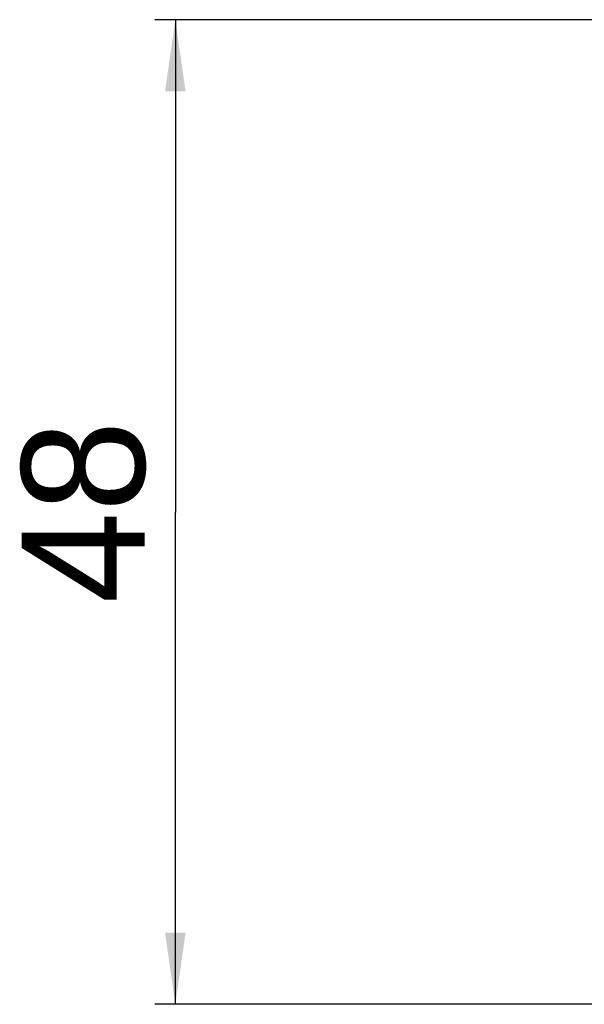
# Model space of a CAD drawing. Header units: millimetres. Extents: x 0 to 594, y 0 to 420.
# Tile 29 of 44: x 319 to 346, y 201 to 249. Entities that reach past the tile are written whole.
import ezdxf

# ---------------------------------------------------------------- set-up
doc = ezdxf.new("R2010")
doc.units = ezdxf.units.MM
doc.header["$LTSCALE"] = 32.67
doc.layers.get('0').update_dxf_attribs({"linetype": 'CONTINUOUS'})
doc.styles.add('TEXTSTYLE_5', font='trium.ttf')
doc.dimstyles.new('DIMSTYLE_3', dxfattribs={"dimtxt": 6, "dimasz": 3.5, "dimexe": 1, "dimexo": 0.5, "dimgap": 1.5, "dimtad": 1, "dimdec": 1, "dimdsep": 46, "dimtxsty": 'TEXTSTYLE_5', "dimblk": '_FILLED', "dimblk1": '_FILLED', "dimblk2": '_FILLED', "dimcen": 0.09, "dimadec": 4, "dimazin": 2, "dimtp": 0.15, "dimtm": 0.15, "dimtfac": 1, "dimtdec": 1, "dimtofl": 0, "dimtmove": 0, "dimatfit": 3, "dimldrblk": '_FILLED', "dimfxl": 1, "dimtolj": 1, "dimarcsym": 0})

# ---------------------------------------------------------------- blocks, each defined once
blk = doc.blocks.new('_FILLED')
at = {"color": 0, "linetype": 'BYBLOCK'}
blk.add_solid([(0, 0), (-1, 0.143), (-1, -0.143)], dxfattribs=at)
blk = doc.blocks.new('*D2')
at = {"color": 2, "linetype": 'CONTINUOUS'}
for p, q in [((405.48, 249.417), (325.459, 249.417)), ((326.459, 249.417), (326.459, 225.417)), ((326.459, 201.417), (326.459, 225.417)), ((405.48, 201.417), (325.459, 201.417))]:
    blk.add_line(p, q, dxfattribs=at)
at = {"color": 2, "linetype": 'CONTINUOUS', "xscale": 3.5, "yscale": 3.5, "zscale": 3.5}
for p, rotation in [((326.459, 249.417), 90), ((326.459, 201.417), 270)]:
    blk.add_blockref('_FILLED', p, dxfattribs=dict(at, rotation=rotation))
at = {"color": 2, "linetype": 'CONTINUOUS', "insert": (318.959, 225.417), "char_height": 6, "width": 9.2, "attachment_point": 2, "rotation": 90, "line_spacing_factor": 0.9, "style": 'TEXTSTYLE_5'}
blk.add_mtext('48', dxfattribs=at)

msp = doc.modelspace()

# ---------------------------------------------------------------- dimensions: what is measured, and where the dimension line sits
at = {"color": 2, "linetype": 'CONTINUOUS'}
dim = msp.add_linear_dim(base=(326.45932, 201.41713), p1=(405.98035, 249.41713), p2=(405.98035, 201.41713), angle=270, dimstyle='DIMSTYLE_3', dxfattribs=at)
dim.commit()
dim.dimension.update_dxf_attribs({"geometry": '*D2', "text_midpoint": (326.45932, 225.39999), "dimtype": 160})

doc.saveas('drawing.dxf')
